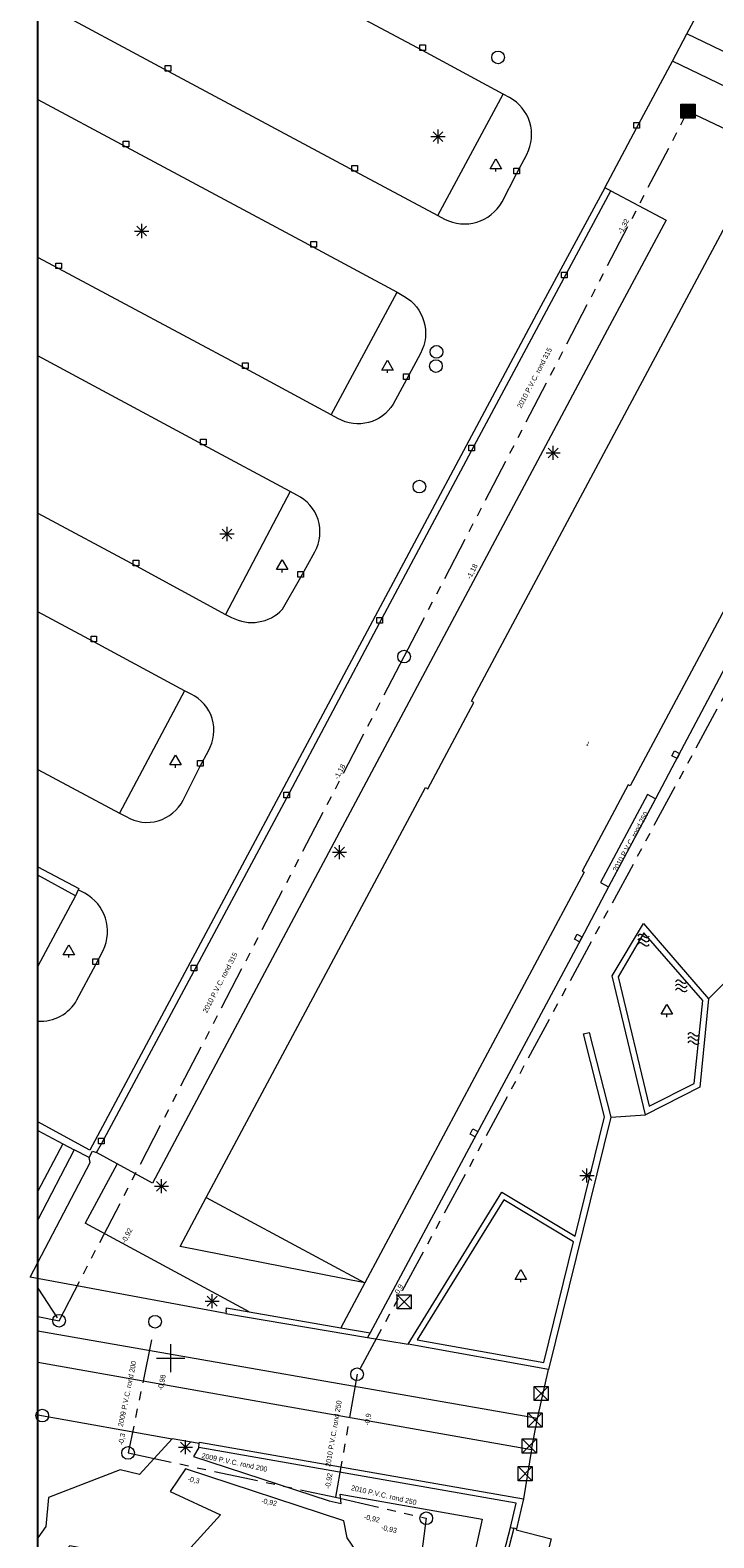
# Model space of a CAD drawing. Header units: millimetres. Extents: x 812 to 183790, y 13 to 580968.
# Tile 26 of 256: x 182314 to 182363, y 580609 to 580716. Entities that reach past the tile are written whole.
import ezdxf

# ---------------------------------------------------------------- set-up
doc = ezdxf.new("R2010")
doc.units = ezdxf.units.MM
doc.header["$LTSCALE"] = 5
for name, pattern in [('DASHED', [0.75, 0.5, -0.25]), ('DGN3', [672.0006, 448.0004, -224.0002]), ('PHANTOM2', [1.25, 0.625, -0.125, 0.125, -0.125, 0.125, -0.125])]:
    doc.linetypes.add(name, pattern=pattern)
for name, color, linetype, lineweight in [('000 BOB begin', 252, 'Continuous', 13), ('000 BOB eind', 252, 'Continuous', 13), ('000 Specificaties_S', 252, 'Continuous', 13), ('027 VERDEKTE PUT', 252, 'Continuous', 13), ('046 GEMENGD STELSEL', 252, 'PHANTOM2', 0), ('047 HEMELWATER AFVOER', 252, 'PHANTOM2', 13), ('055 Drukriool', 252, 'DASHED', 13), ('afsluitpaal', 252, 'Continuous', 9), ('beheer openbare ruimte groenbeheer', 252, 'Continuous', 9), ('beheer openbare ruimte wegbeheer', 252, 'Continuous', 9), ('boom', 252, 'Continuous', 9), ('gebouw op maaiveld onder overbouw', 252, 'Continuous', 9), ('hoofdgebouw', 252, 'Continuous', 9), ('huisnummerreeks BGT', 252, 'Continuous', 9), ('inspectie- rioolput', 252, 'Continuous', 9), ('kant muur breder dan 30cm', 252, 'Continuous', 9), ('kant verharding', 252, 'Continuous', 9), ('kolk', 252, 'Continuous', 9), ('lichtmast', 252, 'Continuous', 9), ('maaiveld', 6, 'Continuous', 0), ('overbouw', 252, 'Continuous', 9), ('sluitlijn', 252, 'DGN3', 9), ('verkeersbord', 252, 'Continuous', 9), ('vlaggenmast', 252, 'Continuous', 9)]:
    doc.layers.add(name, color=color, linetype=linetype, lineweight=lineweight)
doc.styles.add('Arial Narrow', font='Arial Narrow.shx')
doc.styles.add('Styledgn000', font='dgn000.shx')

# ---------------------------------------------------------------- blocks, each defined once
blk = doc.blocks.new('RIOOLP18')
at = {"layer": 'inspectie- rioolput', "color": 251, "linetype": 'Continuous', "lineweight": 0, "true_color": 0x696969}
blk.add_circle((0, 0), 0.9, dxfattribs=at)
blk = doc.blocks.new('HINDER25')
at = {"layer": 'afsluitpaal', "color": 251, "linetype": 'Continuous', "lineweight": 0, "true_color": 0x696969}
for p, q in [((-0.5, 0.5), (0.5, -0.5)), ((0.5, 0.5), (-0.5, -0.5))]:
    blk.add_line(p, q, dxfattribs=at)
at = {"layer": 'afsluitpaal', "color": 251, "linetype": 'Continuous', "lineweight": 0, "true_color": 0x696969, "flags": 128}
blk.add_lwpolyline([(-0.5, 0.5), (0.5, 0.5), (0.5, -0.5), (-0.5, -0.5), (-0.5, 0.5)], dxfattribs=at)
blk = doc.blocks.new('RIOOLP50')
at = {"layer": 'inspectie- rioolput', "color": 251, "linetype": 'Continuous', "lineweight": 0, "true_color": 0x696969}
blk.add_circle((0, 0), 0.9, dxfattribs=at)
blk = doc.blocks.new('SKOLK142')
at = {"layer": 'kolk', "color": 251, "linetype": 'Continuous', "lineweight": 0, "true_color": 0x696969, "flags": 128}
blk.add_lwpolyline([(-0.2, 0.4), (0.2, 0.4), (0.2, 0), (-0.2, 0), (-0.2, 0.4)], dxfattribs=at)
blk = doc.blocks.new('SKOLK212')
at = {"layer": 'kolk', "color": 251, "linetype": 'Continuous', "lineweight": 0, "true_color": 0x696969, "flags": 128}
blk.add_lwpolyline([(-0.2, 0.4), (0.2, 0.4), (0.2, 0), (-0.2, 0), (-0.2, 0.4)], dxfattribs=at)
blk = doc.blocks.new('RIOOLP107')
at = {"layer": 'inspectie- rioolput', "color": 251, "linetype": 'Continuous', "lineweight": 0, "true_color": 0x696969}
blk.add_circle((0, 0), 0.9, dxfattribs=at)
blk = doc.blocks.new('BOOM177')
at = {"layer": 'boom', "color": 251, "linetype": 'Continuous', "lineweight": 0, "true_color": 0x696969}
blk.add_line((0, -0.43), (0, -0.23), dxfattribs=at)
at = {"layer": 'boom', "color": 251, "linetype": 'Continuous', "lineweight": 0, "true_color": 0x696969, "flags": 128}
blk.add_lwpolyline([(-0.4, -0.23), (0, 0.47), (0.4, -0.23), (-0.4, -0.23)], dxfattribs=at)
blk = doc.blocks.new('BOOM183')
at = {"layer": 'boom', "color": 251, "linetype": 'Continuous', "lineweight": 0, "true_color": 0x696969}
blk.add_line((0, -0.43), (0, -0.23), dxfattribs=at)
at = {"layer": 'boom', "color": 251, "linetype": 'Continuous', "lineweight": 0, "true_color": 0x696969, "flags": 128}
blk.add_lwpolyline([(-0.4, -0.23), (0, 0.47), (0.4, -0.23), (-0.4, -0.23)], dxfattribs=at)
blk = doc.blocks.new('RIOOLP113')
at = {"layer": 'inspectie- rioolput', "color": 251, "linetype": 'Continuous', "lineweight": 0, "true_color": 0x696969}
blk.add_circle((0, 0), 0.9, dxfattribs=at)
blk = doc.blocks.new('SKOLK278')
at = {"layer": 'kolk', "color": 251, "linetype": 'Continuous', "lineweight": 0, "true_color": 0x696969, "flags": 128}
blk.add_lwpolyline([(-0.2, 0.4), (0.2, 0.4), (0.2, 0), (-0.2, 0), (-0.2, 0.4)], dxfattribs=at)
blk = doc.blocks.new('SKOLK280')
at = {"layer": 'kolk', "color": 251, "linetype": 'Continuous', "lineweight": 0, "true_color": 0x696969, "flags": 128}
blk.add_lwpolyline([(-0.2, 0.4), (0.2, 0.4), (0.2, 0), (-0.2, 0), (-0.2, 0.4)], dxfattribs=at)
blk = doc.blocks.new('SKOLK307')
at = {"layer": 'kolk', "color": 251, "linetype": 'Continuous', "lineweight": 0, "true_color": 0x696969, "flags": 128}
blk.add_lwpolyline([(-0.2, 0.4), (0.2, 0.4), (0.2, 0), (-0.2, 0), (-0.2, 0.4)], dxfattribs=at)
blk = doc.blocks.new('SKOLK308')
at = {"layer": 'kolk', "color": 251, "linetype": 'Continuous', "lineweight": 0, "true_color": 0x696969, "flags": 128}
blk.add_lwpolyline([(-0.2, 0.4), (0.2, 0.4), (0.2, 0), (-0.2, 0), (-0.2, 0.4)], dxfattribs=at)
blk = doc.blocks.new('LANTP130')
at = {"layer": 'lichtmast', "color": 251, "linetype": 'Continuous', "lineweight": 0, "true_color": 0x696969}
for p, q in [((-0.5, 0), (0.5, 0)), ((0.35, -0.35), (-0.35, 0.35)), ((-0.35, -0.35), (0.35, 0.35)), ((0, -0.5), (0, 0.5))]:
    blk.add_line(p, q, dxfattribs=at)
blk = doc.blocks.new('SKOLK373')
at = {"layer": 'kolk', "color": 251, "linetype": 'Continuous', "lineweight": 0, "true_color": 0x696969, "flags": 128}
blk.add_lwpolyline([(-0.2, 0.4), (0.2, 0.4), (0.2, 0), (-0.2, 0), (-0.2, 0.4)], dxfattribs=at)
blk = doc.blocks.new('SKOLK410')
at = {"layer": 'kolk', "color": 251, "linetype": 'Continuous', "lineweight": 0, "true_color": 0x696969, "flags": 128}
blk.add_lwpolyline([(-0.2, 0.4), (0.2, 0.4), (0.2, 0), (-0.2, 0), (-0.2, 0.4)], dxfattribs=at)
blk = doc.blocks.new('SKOLK417')
at = {"layer": 'kolk', "color": 251, "linetype": 'Continuous', "lineweight": 0, "true_color": 0x696969, "flags": 128}
blk.add_lwpolyline([(-0.2, 0.4), (0.2, 0.4), (0.2, 0), (-0.2, 0), (-0.2, 0.4)], dxfattribs=at)
blk = doc.blocks.new('HINDER125')
at = {"layer": 'afsluitpaal', "color": 251, "linetype": 'Continuous', "lineweight": 0, "true_color": 0x696969}
for p, q in [((-0.5, 0.5), (0.5, -0.5)), ((0.5, 0.5), (-0.5, -0.5))]:
    blk.add_line(p, q, dxfattribs=at)
at = {"layer": 'afsluitpaal', "color": 251, "linetype": 'Continuous', "lineweight": 0, "true_color": 0x696969, "flags": 128}
blk.add_lwpolyline([(-0.5, 0.5), (0.5, 0.5), (0.5, -0.5), (-0.5, -0.5), (-0.5, 0.5)], dxfattribs=at)
blk = doc.blocks.new('BOOM362')
at = {"layer": 'boom', "color": 251, "linetype": 'Continuous', "lineweight": 0, "true_color": 0x696969}
blk.add_line((0, -0.43), (0, -0.23), dxfattribs=at)
at = {"layer": 'boom', "color": 251, "linetype": 'Continuous', "lineweight": 0, "true_color": 0x696969, "flags": 128}
blk.add_lwpolyline([(-0.4, -0.23), (0, 0.47), (0.4, -0.23), (-0.4, -0.23)], dxfattribs=at)
blk = doc.blocks.new('VERKB5')
at = {"layer": 'verkeersbord', "color": 251, "linetype": 'Continuous', "lineweight": 0, "true_color": 0x696969}
for p, q in [((-1, 0), (1, 0)), ((0, 1), (0, -1))]:
    blk.add_line(p, q, dxfattribs=at)
blk = doc.blocks.new('LANTP248')
at = {"layer": 'lichtmast', "color": 251, "linetype": 'Continuous', "lineweight": 0, "true_color": 0x696969}
for p, q in [((-0.5, 0), (0.5, 0)), ((0.35, -0.35), (-0.35, 0.35)), ((-0.35, -0.35), (0.35, 0.35)), ((0, -0.5), (0, 0.5))]:
    blk.add_line(p, q, dxfattribs=at)
blk = doc.blocks.new('SKOLK524')
at = {"layer": 'kolk', "color": 251, "linetype": 'Continuous', "lineweight": 0, "true_color": 0x696969, "flags": 128}
blk.add_lwpolyline([(-0.2, 0.4), (0.2, 0.4), (0.2, 0), (-0.2, 0), (-0.2, 0.4)], dxfattribs=at)
blk = doc.blocks.new('SKOLK525')
at = {"layer": 'kolk', "color": 251, "linetype": 'Continuous', "lineweight": 0, "true_color": 0x696969, "flags": 128}
blk.add_lwpolyline([(-0.2, 0.4), (0.2, 0.4), (0.2, 0), (-0.2, 0), (-0.2, 0.4)], dxfattribs=at)
blk = doc.blocks.new('LANTP258')
at = {"layer": 'lichtmast', "color": 251, "linetype": 'Continuous', "lineweight": 0, "true_color": 0x696969}
for p, q in [((-0.5, 0), (0.5, 0)), ((0.35, -0.35), (-0.35, 0.35)), ((-0.35, -0.35), (0.35, 0.35)), ((0, -0.5), (0, 0.5))]:
    blk.add_line(p, q, dxfattribs=at)
blk = doc.blocks.new('SKOLK546')
at = {"layer": 'kolk', "color": 251, "linetype": 'Continuous', "lineweight": 0, "true_color": 0x696969, "flags": 128}
blk.add_lwpolyline([(-0.45, 0.01), (-0.26, 0.36), (0.09, 0.18), (-0.09, -0.18), (-0.45, 0.01)], dxfattribs=at)
blk = doc.blocks.new('RIOOLP236')
at = {"layer": 'inspectie- rioolput', "color": 251, "linetype": 'Continuous', "lineweight": 0, "true_color": 0x696969}
blk.add_circle((0, 0), 0.9, dxfattribs=at)
blk = doc.blocks.new('BOOM477')
at = {"layer": 'boom', "color": 251, "linetype": 'Continuous', "lineweight": 0, "true_color": 0x696969}
blk.add_line((0, -0.43), (0, -0.23), dxfattribs=at)
at = {"layer": 'boom', "color": 251, "linetype": 'Continuous', "lineweight": 0, "true_color": 0x696969, "flags": 128}
blk.add_lwpolyline([(-0.4, -0.23), (0, 0.47), (0.4, -0.23), (-0.4, -0.23)], dxfattribs=at)
blk = doc.blocks.new('SKOLK649')
at = {"layer": 'kolk', "color": 251, "linetype": 'Continuous', "lineweight": 0, "true_color": 0x696969, "flags": 128}
blk.add_lwpolyline([(-0.2, 0.4), (0.2, 0.4), (0.2, 0), (-0.2, 0), (-0.2, 0.4)], dxfattribs=at)
blk = doc.blocks.new('SKOLK665')
at = {"layer": 'kolk', "color": 251, "linetype": 'Continuous', "lineweight": 0, "true_color": 0x696969, "flags": 128}
blk.add_lwpolyline([(-0.2, 0.4), (0.2, 0.4), (0.2, 0), (-0.2, 0), (-0.2, 0.4)], dxfattribs=at)
blk = doc.blocks.new('LANTP299')
at = {"layer": 'lichtmast', "color": 251, "linetype": 'Continuous', "lineweight": 0, "true_color": 0x696969}
for p, q in [((-0.5, 0), (0.5, 0)), ((0.35, -0.35), (-0.35, 0.35)), ((-0.35, -0.35), (0.35, 0.35)), ((0, -0.5), (0, 0.5))]:
    blk.add_line(p, q, dxfattribs=at)
blk = doc.blocks.new('SKOLK704')
at = {"layer": 'kolk', "color": 251, "linetype": 'Continuous', "lineweight": 0, "true_color": 0x696969, "flags": 128}
blk.add_lwpolyline([(-0.2, 0.4), (0.2, 0.4), (0.2, 0), (-0.2, 0), (-0.2, 0.4)], dxfattribs=at)
blk = doc.blocks.new('LANTP347')
at = {"layer": 'lichtmast', "color": 251, "linetype": 'Continuous', "lineweight": 0, "true_color": 0x696969}
for p, q in [((-0.5, 0), (0.5, 0)), ((0.35, -0.35), (-0.35, 0.35)), ((-0.35, -0.35), (0.35, 0.35)), ((0, -0.5), (0, 0.5))]:
    blk.add_line(p, q, dxfattribs=at)
blk = doc.blocks.new('SKOLK792')
at = {"layer": 'kolk', "color": 251, "linetype": 'Continuous', "lineweight": 0, "true_color": 0x696969, "flags": 128}
blk.add_lwpolyline([(-0.2, 0.4), (0.2, 0.4), (0.2, 0), (-0.2, 0), (-0.2, 0.4)], dxfattribs=at)
blk = doc.blocks.new('SKOLK795')
at = {"layer": 'kolk', "color": 251, "linetype": 'Continuous', "lineweight": 0, "true_color": 0x696969, "flags": 128}
blk.add_lwpolyline([(-0.45, 0.01), (-0.26, 0.37), (0.09, 0.18), (-0.09, -0.18), (-0.45, 0.01)], dxfattribs=at)
blk = doc.blocks.new('VLAGMS2')
at = {"layer": 'vlaggenmast', "color": 251, "linetype": 'Continuous', "lineweight": 0, "true_color": 0x696969}
for p, q in [((-0.11, 0.38), (0.11, 0.22)), ((-0.11, 0.08), (0.11, -0.08)), ((-0.11, -0.22), (0.11, -0.38))]:
    blk.add_line(p, q, dxfattribs=at)
for centre, start, end in [((-0.22, 0.19), 59.4897, 150.1763), ((-0.22, -0.1), 59.4897, 150.0671), ((0.22, 0.4), 239.4897, 330.1763), ((-0.22, -0.4), 59.4897, 150.0671), ((0.22, 0.1), 239.4897, 330.1763), ((0.22, -0.2), 239.4897, 330.1763)]:
    blk.add_arc(centre, 0.211, start, end, dxfattribs=at)
blk = doc.blocks.new('SKOLK812')
at = {"layer": 'kolk', "color": 251, "linetype": 'Continuous', "lineweight": 0, "true_color": 0x696969, "flags": 128}
blk.add_lwpolyline([(-0.2, 0.4), (0.2, 0.4), (0.2, 0), (-0.2, 0), (-0.2, 0.4)], dxfattribs=at)
blk = doc.blocks.new('LANTP379')
at = {"layer": 'lichtmast', "color": 251, "linetype": 'Continuous', "lineweight": 0, "true_color": 0x696969}
for p, q in [((-0.5, 0), (0.5, 0)), ((0.35, -0.35), (-0.35, 0.35)), ((-0.35, -0.35), (0.35, 0.35)), ((0, -0.5), (0, 0.5))]:
    blk.add_line(p, q, dxfattribs=at)
blk = doc.blocks.new('LANTP398')
at = {"layer": 'lichtmast', "color": 251, "linetype": 'Continuous', "lineweight": 0, "true_color": 0x696969}
for p, q in [((-0.5, 0), (0.5, 0)), ((0.35, -0.35), (-0.35, 0.35)), ((-0.35, -0.35), (0.35, 0.35)), ((0, -0.5), (0, 0.5))]:
    blk.add_line(p, q, dxfattribs=at)
blk = doc.blocks.new('SKOLK929')
at = {"layer": 'kolk', "color": 251, "linetype": 'Continuous', "lineweight": 0, "true_color": 0x696969, "flags": 128}
blk.add_lwpolyline([(-0.2, 0.4), (0.2, 0.4), (0.2, 0), (-0.2, 0), (-0.2, 0.4)], dxfattribs=at)
blk = doc.blocks.new('SKOLK933')
at = {"layer": 'kolk', "color": 251, "linetype": 'Continuous', "lineweight": 0, "true_color": 0x696969, "flags": 128}
blk.add_lwpolyline([(-0.2, 0.4), (0.2, 0.4), (0.2, 0), (-0.2, 0), (-0.2, 0.4)], dxfattribs=at)
blk = doc.blocks.new('SKOLK941')
at = {"layer": 'kolk', "color": 251, "linetype": 'Continuous', "lineweight": 0, "true_color": 0x696969, "flags": 128}
blk.add_lwpolyline([(-0.2, 0.4), (0.2, 0.4), (0.2, 0), (-0.2, 0), (-0.2, 0.4)], dxfattribs=at)
blk = doc.blocks.new('SKOLK953')
at = {"layer": 'kolk', "color": 251, "linetype": 'Continuous', "lineweight": 0, "true_color": 0x696969, "flags": 128}
blk.add_lwpolyline([(-0.2, 0.4), (0.2, 0.4), (0.2, 0), (-0.2, 0), (-0.2, 0.4)], dxfattribs=at)
blk = doc.blocks.new('RIOOLP371')
at = {"layer": 'inspectie- rioolput', "color": 251, "linetype": 'Continuous', "lineweight": 0, "true_color": 0x696969}
blk.add_circle((0, 0), 0.9, dxfattribs=at)
blk = doc.blocks.new('RIOOLP375')
at = {"layer": 'inspectie- rioolput', "color": 251, "linetype": 'Continuous', "lineweight": 0, "true_color": 0x696969}
blk.add_circle((0, 0), 0.9, dxfattribs=at)
blk = doc.blocks.new('RIOOLP377')
at = {"layer": 'inspectie- rioolput', "color": 251, "linetype": 'Continuous', "lineweight": 0, "true_color": 0x696969}
blk.add_circle((0, 0), 0.9, dxfattribs=at)
blk = doc.blocks.new('BOOM726')
at = {"layer": 'boom', "color": 251, "linetype": 'Continuous', "lineweight": 0, "true_color": 0x696969}
blk.add_line((0, -0.43), (0, -0.23), dxfattribs=at)
at = {"layer": 'boom', "color": 251, "linetype": 'Continuous', "lineweight": 0, "true_color": 0x696969, "flags": 128}
blk.add_lwpolyline([(-0.4, -0.23), (0, 0.47), (0.4, -0.23), (-0.4, -0.23)], dxfattribs=at)
blk = doc.blocks.new('SKOLK1030')
at = {"layer": 'kolk', "color": 251, "linetype": 'Continuous', "lineweight": 0, "true_color": 0x696969, "flags": 128}
blk.add_lwpolyline([(-0.2, 0.4), (0.2, 0.4), (0.2, 0), (-0.2, 0), (-0.2, 0.4)], dxfattribs=at)
blk = doc.blocks.new('RIOOLP412')
at = {"layer": 'inspectie- rioolput', "color": 251, "linetype": 'Continuous', "lineweight": 0, "true_color": 0x696969}
blk.add_circle((0, 0), 0.9, dxfattribs=at)
blk = doc.blocks.new('HINDER307')
at = {"layer": 'afsluitpaal', "color": 251, "linetype": 'Continuous', "lineweight": 0, "true_color": 0x696969}
for p, q in [((-0.5, 0.5), (0.5, -0.5)), ((0.5, 0.5), (-0.5, -0.5))]:
    blk.add_line(p, q, dxfattribs=at)
at = {"layer": 'afsluitpaal', "color": 251, "linetype": 'Continuous', "lineweight": 0, "true_color": 0x696969, "flags": 128}
blk.add_lwpolyline([(-0.5, 0.5), (0.5, 0.5), (0.5, -0.5), (-0.5, -0.5), (-0.5, 0.5)], dxfattribs=at)
blk = doc.blocks.new('RIOOLP437')
at = {"layer": 'inspectie- rioolput', "color": 251, "linetype": 'Continuous', "lineweight": 0, "true_color": 0x696969}
blk.add_circle((0, 0), 0.9, dxfattribs=at)
blk = doc.blocks.new('RIOOLP465')
at = {"layer": 'inspectie- rioolput', "color": 251, "linetype": 'Continuous', "lineweight": 0, "true_color": 0x696969}
blk.add_circle((0, 0), 0.9, dxfattribs=at)
blk = doc.blocks.new('VLAGMS5')
at = {"layer": 'vlaggenmast', "color": 251, "linetype": 'Continuous', "lineweight": 0, "true_color": 0x696969}
for p, q in [((-0.11, 0.38), (0.11, 0.22)), ((-0.11, 0.08), (0.11, -0.08)), ((-0.11, -0.22), (0.11, -0.38))]:
    blk.add_line(p, q, dxfattribs=at)
for centre, start, end in [((-0.22, 0.19), 59.4897, 150.1763), ((-0.22, -0.1), 59.4897, 150.0671), ((0.22, 0.4), 239.4897, 330.1763), ((-0.22, -0.4), 59.4897, 150.0671), ((0.22, 0.1), 239.4897, 330.1763), ((0.22, -0.2), 239.4897, 330.1763)]:
    blk.add_arc(centre, 0.211, start, end, dxfattribs=at)
blk = doc.blocks.new('SKOLK1265')
at = {"layer": 'kolk', "color": 251, "linetype": 'Continuous', "lineweight": 0, "true_color": 0x696969, "flags": 128}
blk.add_lwpolyline([(-0.2, 0.4), (0.2, 0.4), (0.2, 0), (-0.2, 0), (-0.2, 0.4)], dxfattribs=at)
blk = doc.blocks.new('LANTP571')
at = {"layer": 'lichtmast', "color": 251, "linetype": 'Continuous', "lineweight": 0, "true_color": 0x696969}
for p, q in [((-0.5, 0), (0.5, 0)), ((0.35, -0.35), (-0.35, 0.35)), ((-0.35, -0.35), (0.35, 0.35)), ((0, -0.5), (0, 0.5))]:
    blk.add_line(p, q, dxfattribs=at)
blk = doc.blocks.new('VLAGMS7')
at = {"layer": 'vlaggenmast', "color": 251, "linetype": 'Continuous', "lineweight": 0, "true_color": 0x696969}
for p, q in [((-0.11, 0.38), (0.11, 0.22)), ((-0.11, 0.08), (0.11, -0.08)), ((-0.11, -0.22), (0.11, -0.38))]:
    blk.add_line(p, q, dxfattribs=at)
for centre, start, end in [((-0.22, 0.19), 59.4897, 150.1763), ((-0.22, -0.1), 59.4897, 150.0671), ((0.22, 0.4), 239.4897, 330.1763), ((-0.22, -0.4), 59.4897, 150.0671), ((0.22, 0.1), 239.4897, 330.1763), ((0.22, -0.2), 239.4897, 330.1763)]:
    blk.add_arc(centre, 0.211, start, end, dxfattribs=at)
blk = doc.blocks.new('SKOLK1286')
at = {"layer": 'kolk', "color": 251, "linetype": 'Continuous', "lineweight": 0, "true_color": 0x696969, "flags": 128}
blk.add_lwpolyline([(-0.45, 0.01), (-0.26, 0.36), (0.09, 0.18), (-0.09, -0.18), (-0.45, 0.01)], dxfattribs=at)
blk = doc.blocks.new('LANTP572')
at = {"layer": 'lichtmast', "color": 251, "linetype": 'Continuous', "lineweight": 0, "true_color": 0x696969}
for p, q in [((-0.5, 0), (0.5, 0)), ((0.35, -0.35), (-0.35, 0.35)), ((-0.35, -0.35), (0.35, 0.35)), ((0, -0.5), (0, 0.5))]:
    blk.add_line(p, q, dxfattribs=at)
blk = doc.blocks.new('HINDER351')
at = {"layer": 'afsluitpaal', "color": 251, "linetype": 'Continuous', "lineweight": 0, "true_color": 0x696969}
for p, q in [((-0.5, 0.5), (0.5, -0.5)), ((0.5, 0.5), (-0.5, -0.5))]:
    blk.add_line(p, q, dxfattribs=at)
at = {"layer": 'afsluitpaal', "color": 251, "linetype": 'Continuous', "lineweight": 0, "true_color": 0x696969, "flags": 128}
blk.add_lwpolyline([(-0.5, 0.5), (0.5, 0.5), (0.5, -0.5), (-0.5, -0.5), (-0.5, 0.5)], dxfattribs=at)
blk = doc.blocks.new('HINDER352')
at = {"layer": 'afsluitpaal', "color": 251, "linetype": 'Continuous', "lineweight": 0, "true_color": 0x696969}
for p, q in [((-0.5, 0.5), (0.5, -0.5)), ((0.5, 0.5), (-0.5, -0.5))]:
    blk.add_line(p, q, dxfattribs=at)
at = {"layer": 'afsluitpaal', "color": 251, "linetype": 'Continuous', "lineweight": 0, "true_color": 0x696969, "flags": 128}
blk.add_lwpolyline([(-0.5, 0.5), (0.5, 0.5), (0.5, -0.5), (-0.5, -0.5), (-0.5, 0.5)], dxfattribs=at)
blk = doc.blocks.new('RIOOLP490')
at = {"layer": 'inspectie- rioolput', "color": 251, "linetype": 'Continuous', "lineweight": 0, "true_color": 0x696969}
blk.add_circle((0, 0), 0.9, dxfattribs=at)
blk = doc.blocks.new('BOOM950')
at = {"layer": 'boom', "color": 251, "linetype": 'Continuous', "lineweight": 0, "true_color": 0x696969}
blk.add_line((0, -0.43), (0, -0.23), dxfattribs=at)
at = {"layer": 'boom', "color": 251, "linetype": 'Continuous', "lineweight": 0, "true_color": 0x696969, "flags": 128}
blk.add_lwpolyline([(-0.4, -0.23), (0, 0.47), (0.4, -0.23), (-0.4, -0.23)], dxfattribs=at)
blk = doc.blocks.new('BOOM954')
at = {"layer": 'boom', "color": 251, "linetype": 'Continuous', "lineweight": 0, "true_color": 0x696969}
blk.add_line((0, -0.43), (0, -0.23), dxfattribs=at)
at = {"layer": 'boom', "color": 251, "linetype": 'Continuous', "lineweight": 0, "true_color": 0x696969, "flags": 128}
blk.add_lwpolyline([(-0.4, -0.23), (0, 0.47), (0.4, -0.23), (-0.4, -0.23)], dxfattribs=at)

msp = doc.modelspace()

# ---------------------------------------------------------------- hatches: boundary and pattern name
at = {"layer": '027 VERDEKTE PUT', "ltscale": 0.5, "extrusion": (0, 0, -1)}
msp.add_hatch(color=256, dxfattribs=at).paths.add_polyline_path([(-182361.291, 580709.772), (-182361.291, 580710.772), (-182360.291, 580710.772), (-182360.291, 580709.772)])

# ---------------------------------------------------------------- linework, layer by layer
at = {"ltscale": 0.2}
msp.add_lwpolyline([(182314.708, 580966.07), (183589.202, 580966.07), (183589.202, 580301.164), (182314.708, 580301.164)], close=True, dxfattribs=at)
msp.add_lwpolyline([(182314.708, 580966.07), (183589.202, 580966.07), (183589.202, 580301.164), (182314.708, 580301.164)], close=True, dxfattribs=at)
msp.add_lwpolyline([(182314.708, 580966.07), (183589.202, 580966.07), (183589.202, 580301.164), (182314.708, 580301.164)], close=True, dxfattribs=at)
at = {"layer": '027 VERDEKTE PUT', "ltscale": 0.5}
msp.add_3dface([(182360.291, 580709.772), (182360.291, 580710.772), (182361.291, 580710.772), (182361.291, 580709.772)], dxfattribs=at)
at = {"layer": '046 GEMENGD STELSEL', "flags": 128}
for points in [[(182340.675, 580671.608), (182360.791, 580710.272)], [(182360.791, 580710.272), (182385.574, 580698.487)], [(182316.217, 580624.526), (182340.675, 580671.608)], [(182314.708, 580624.83), (182316.217, 580624.526)]]:
    msp.add_lwpolyline(points, dxfattribs=at)
at = {"layer": '047 HEMELWATER AFVOER', "flags": 128}
for points in [[(182377.717, 580695.355), (182337.341, 580620.731)], [(182322.781, 580623.178), (182321.112, 580615.151)], [(182337.341, 580620.731), (182335.814, 580612.012)], [(182321.112, 580615.151), (182335.814, 580612.012)], [(182335.814, 580612.012), (182342.246, 580610.521)], [(182342.246, 580610.521), (182341.249, 580602.88)]]:
    msp.add_lwpolyline(points, dxfattribs=at)
at = {"layer": '055 Drukriool'}
msp.add_lwpolyline([(182314.708, 580626.83), (182316.217, 580624.526)], dxfattribs=at)
at = {"layer": 'beheer openbare ruimte groenbeheer', "color": 251, "lineweight": 0, "true_color": 0x696969}
for points in [[(182320.337, 580635.648), (182318.06, 580631.433)], [(182329.682, 580625.156), (182318.06, 580631.433)]]:
    msp.add_lwpolyline(points, dxfattribs=at)
at = {"layer": 'beheer openbare ruimte wegbeheer', "color": 251, "lineweight": 0, "true_color": 0x696969}
for points in [[(182362.254, 580647.333), (182369.228, 580654.38)], [(182355.319, 580638.959), (182357.785, 580639.126)], [(182337.895, 580627.206), (182336.198, 580624.028)]]:
    msp.add_lwpolyline(points, dxfattribs=at)
at = {"layer": 'gebouw op maaiveld onder overbouw', "color": 251, "lineweight": 0, "true_color": 0x696969}
msp.add_lwpolyline([(182326.639, 580633.249), (182337.895, 580627.206)], dxfattribs=at)
at = {"layer": 'hoofdgebouw', "color": 251, "lineweight": 0, "true_color": 0x696969, "flags": 128}
for points in [[(182326.639, 580633.249), (182342.196, 580662.325), (182342.359, 580662.243), (182345.619, 580668.353), (182345.459, 580668.439), (182364.573, 580704.234), (182375.809, 580698.219)], [(182375.809, 580698.219), (182372.808, 580692.577), (182356.706, 580662.433), (182356.545, 580662.513), (182353.283, 580656.402), (182353.442, 580656.318), (182337.895, 580627.206)]]:
    msp.add_lwpolyline(points, dxfattribs=at)
at = {"layer": 'kant muur breder dan 30cm', "color": 251, "lineweight": 0, "true_color": 0x696969, "flags": 128}
for points in [[(182357.785, 580639.126), (182355.413, 580648.986), (182357.65, 580652.696)], [(182357.671, 580652.019), (182355.837, 580648.901), (182358.046, 580639.74)], [(182358.046, 580639.74), (182361.242, 580641.347), (182361.837, 580647.23), (182357.671, 580652.019)], [(182362.254, 580647.333), (182361.628, 580641.079), (182357.785, 580639.126)], [(182352.799, 580630.526), (182354.866, 580638.975), (182353.385, 580644.858), (182353.792, 580644.956)], [(182340.964, 580622.857), (182347.594, 580633.646), (182352.799, 580630.526)], [(182352.674, 580630.12), (182347.753, 580633.089), (182341.597, 580623.163)], [(182341.597, 580623.163), (182350.587, 580621.574), (182352.674, 580630.12)], [(182328.055, 580625.176), (182328.096, 580625.43), (182329.682, 580625.156)], [(182348.22, 580609.865), (182348.62, 580611.581), (182326.124, 580615.537)], [(182326.16, 580615.81), (182326.175, 580615.921), (182349.127, 580611.894)], [(182346.705, 580604.059), (182347.014, 580605.246), (182348.22, 580609.865)]]:
    msp.add_lwpolyline(points, dxfattribs=at)
at = {"layer": 'kant muur breder dan 30cm', "color": 251, "lineweight": 0, "true_color": 0x696969}
for points in [[(182357.65, 580652.696), (182362.254, 580647.333)], [(182353.792, 580644.956), (182355.319, 580638.959)], [(182355.319, 580638.959), (182350.909, 580621.066)], [(182328.055, 580625.176), (182328.032, 580625.031)], [(182328.032, 580625.031), (182338.075, 580623.331)], [(182329.682, 580625.156), (182336.198, 580624.028)], [(182336.198, 580624.028), (182338.257, 580623.671)], [(182338.257, 580623.671), (182338.075, 580623.331)], [(182350.909, 580621.066), (182340.964, 580622.857)], [(182326.124, 580615.537), (182326.16, 580615.81)], [(182349.127, 580611.894), (182348.633, 580609.771)], [(182348.454, 580609.808), (182347.578, 580606.442)], [(182348.22, 580609.865), (182348.454, 580609.808)], [(182348.633, 580609.771), (182348.454, 580609.808)]]:
    msp.add_lwpolyline(points, dxfattribs=at)
at = {"layer": 'kant verharding', "color": 251, "lineweight": 0, "true_color": 0x696969, "flags": 128}
for points in [[(182314.708, 580718.074), (182323.944, 580713.116), (182337.178, 580706.016), (182343.068, 580702.869), (182347.688, 580711.485), (182341.987, 580714.574), (182328.706, 580721.672), (182315.477, 580728.756), (182314.708, 580729.165)], [(182403.703, 580721.2), (182394.099, 580701.484), (182392.443, 580698.178), (182389.401, 580699.652), (182389.29, 580699.438), (182380.91, 580703.519), (182378.557, 580699.08), (182372.411, 580687.582), (182370.625, 580684.254), (182365.489, 580674.723), (182360.109, 580664.567), (182358.493, 580661.531), (182357.919, 580661.837), (182354.583, 580655.595), (182355.157, 580655.289), (182353.189, 580651.561), (182345.798, 580637.749), (182338.257, 580623.671)], [(182365.808, 580717.842), (182373.445, 580713.757), (182377.466, 580711.605), (182386.878, 580706.606), (182386.86, 580706.571), (182386.861, 580706.344), (182385.514, 580703.827), (182360.721, 580715.756), (182363.023, 580720.081)], [(182354.909, 580704.839), (182357.146, 580709.071), (182359.696, 580713.807), (182360.721, 580715.756)], [(182375.809, 580698.219), (182379.025, 580704.513), (182359.696, 580713.807)], [(182335.508, 580688.753), (182340.189, 580697.442)], [(182332.603, 580683.302), (182328.007, 580674.591)], [(182325.106, 580669.181), (182320.513, 580660.506)], [(182358.493, 580661.531), (182355.157, 580655.289)], [(182314.708, 580656.706), (182317.625, 580655.172), (182317.572, 580655.066), (182317.388, 580654.656), (182314.708, 580656.1)], [(182317.388, 580654.656), (182314.708, 580649.663)], [(182314.708, 580638.018), (182316.496, 580637.059), (182314.708, 580633.719)], [(182328.032, 580625.031), (182314.171, 580627.61), (182318.427, 580635.753), (182318.343, 580636.087), (182317.293, 580636.64), (182314.708, 580631.681)], [(182316.496, 580637.059), (182317.293, 580636.64)], [(182314.708, 580621.593), (182331.767, 580618.569), (182349.697, 580615.399), (182350.136, 580617.589), (182314.708, 580623.792)], [(182314.708, 580617.842), (182324.236, 580616.151), (182321.911, 580613.635), (182320.554, 580613.954), (182315.466, 580612.004), (182315.289, 580609.933), (182314.708, 580609.143)], [(182326.124, 580615.537), (182325.748, 580614.89), (182335.369, 580611.758), (182336.219, 580611.571), (182336.14, 580612.228), (182346.196, 580610.447), (182345.331, 580606.526), (182338.827, 580605.914), (182336.636, 580609.137), (182336.399, 580610.336), (182325.183, 580614.027), (182324.095, 580612.42), (182327.663, 580610.772), (182324.389, 580607.157), (182316.99, 580608.558), (182314.861, 580606.443), (182320.23, 580604.684), (182320.424, 580603.137), (182314.708, 580602.448)], [(182326.16, 580615.81), (182324.236, 580616.151)], [(182348.633, 580609.771), (182348.622, 580609.71), (182351.1, 580609.074), (182350.496, 580606.746), (182350.495, 580606.741), (182349.949, 580604.636)]]:
    msp.add_lwpolyline(points, dxfattribs=at)
for points in [[(182343.068, 580702.869), (182343.535, 580702.62, 0.4068078), (182347.615, 580703.846), (182348.65, 580705.829), (182349.362, 580707.207, 0.4126982), (182348.134, 580711.244), (182347.688, 580711.485)], [(182314.708, 580711.109), (182320.971, 580707.754), (182334.261, 580700.632), (182340.189, 580697.442), (182340.657, 580697.166, -0.4095403), (182341.831, 580693.093), (182340.84, 580691.244), (182339.9, 580689.505, -0.40725), (182335.981, 580688.491), (182335.508, 580688.753), (182329.431, 580692.02), (182316.186, 580699.107), (182314.708, 580699.898)], [(182314.708, 580681.779), (182321.68, 580678.05), (182328.007, 580674.591), (182328.452, 580674.387, 0.3409644), (182332.054, 580674.959), (182333.346, 580677.227), (182334.347, 580679.039, 0.4322591), (182333.066, 580683.053), (182332.603, 580683.302), (182326.442, 580686.616), (182314.708, 580692.939)], [(182314.708, 580663.611), (182320.513, 580660.506), (182320.972, 580660.267, 0.4381536), (182325.012, 580661.439), (182326.223, 580663.846), (182326.803, 580664.927, 0.4377414), (182325.571, 580668.952), (182325.106, 580669.181), (182318.683, 580672.65), (182314.708, 580674.779)], [(182314.708, 580645.756, 0.2877672), (182317.49, 580647.275), (182318.824, 580649.769), (182319.346, 580650.775, 0.3982009), (182318.05, 580654.834), (182317.572, 580655.066)]]:
    msp.add_lwpolyline(points, format="xyb", dxfattribs=at)
msp.add_lwpolyline([(182320.337, 580635.648), (182318.866, 580636.45), (182319.217, 580637.06), (182325.785, 580649.323), (182332.361, 580661.603), (182338.936, 580673.973), (182345.461, 580686.183), (182352.02, 580698.45), (182355.321, 580704.63), (182359.258, 580702.55), (182355.064, 580694.75), (182327.731, 580643.471), (182322.831, 580634.288)], close=True, dxfattribs=at)
at = {"layer": 'maaiveld', "color": 251, "lineweight": 0, "true_color": 0x696969, "flags": 128}
for points in [[(182354.909, 580704.839), (182350.053, 580695.89), (182324.203, 580647.48), (182318.389, 580636.622), (182314.708, 580638.616)], [(182318.343, 580636.087), (182318.592, 580636.546), (182318.866, 580636.45)]]:
    msp.add_lwpolyline(points, dxfattribs=at)
at = {"layer": 'overbouw', "color": 251, "lineweight": 0, "true_color": 0x696969}
for points in [[(182324.797, 580629.798), (182326.639, 580633.249)], [(182337.895, 580627.206), (182324.797, 580629.798)]]:
    msp.add_lwpolyline(points, dxfattribs=at)
at = {"layer": 'sluitlijn', "color": 251, "lineweight": 0, "true_color": 0x696969}
for points in [[(182355.321, 580704.63), (182354.909, 580704.839)], [(182338.075, 580623.331), (182340.964, 580622.857)], [(182350.136, 580617.589), (182350.909, 580621.066)], [(182349.697, 580615.399), (182349.127, 580611.894)]]:
    msp.add_lwpolyline(points, dxfattribs=at)

# ---------------------------------------------------------------- block references
at = {"color": 251, "linetype": 'Continuous', "lineweight": 0, "true_color": 0x696969}
for name, p in [('SKOLK792', (182341.987, 580714.574)), ('SKOLK524', (182323.944, 580713.116)), ('SKOLK704', (182357.146, 580709.071)), ('SKOLK410', (182320.971, 580707.754)), ('LANTP299', (182343.08, 580708.469)), ('SKOLK525', (182337.178, 580706.016)), ('BOOM477', (182347.166, 580706.425)), ('SKOLK933', (182348.65, 580705.829)), ('LANTP347', (182322.075, 580701.774)), ('SKOLK941', (182334.261, 580700.632)), ('SKOLK665', (182316.186, 580699.107)), ('SKOLK278', (182352.02, 580698.45)), ('SKOLK373', (182329.431, 580692.02)), ('BOOM950', (182339.488, 580692.145)), ('SKOLK1265', (182340.84, 580691.244)), ('SKOLK212', (182326.442, 580686.616)), ('SKOLK929', (182345.461, 580686.183)), ('LANTP248', (182351.245, 580686.043)), ('LANTP258', (182328.122, 580680.297)), ('SKOLK812', (182321.68, 580678.05)), ('BOOM726', (182332.038, 580678.005)), ('SKOLK280', (182333.346, 580677.227)), ('SKOLK308', (182338.936, 580673.973)), ('SKOLK417', (182318.683, 580672.65)), ('BOOM183', (182324.462, 580664.151)), ('SKOLK546', (182360.109, 580664.567)), ('SKOLK649', (182326.223, 580663.846)), ('SKOLK953', (182332.361, 580661.603)), ('LANTP398', (182336.088, 580657.743)), ('SKOLK1286', (182353.189, 580651.561)), ('VLAGMS7', (182357.638, 580651.503)), ('BOOM954', (182316.91, 580650.697)), ('SKOLK142', (182318.824, 580649.769)), ('SKOLK1030', (182325.785, 580649.323)), ('VLAGMS2', (182360.321, 580648.263)), ('BOOM177', (182359.301, 580646.477)), ('VLAGMS5', (182361.19, 580644.53)), ('SKOLK795', (182345.798, 580637.749)), ('SKOLK307', (182319.217, 580637.06)), ('LANTP379', (182323.477, 580634.056)), ('LANTP572', (182353.635, 580634.825)), ('BOOM362', (182348.944, 580627.686)), ('LANTP130', (182327.076, 580625.915)), ('HINDER351', (182340.685, 580625.858)), ('VERKB5', (182324.122, 580621.871)), ('HINDER125', (182350.381, 580619.372)), ('HINDER25', (182349.949, 580617.486)), ('LANTP571', (182325.174, 580615.557)), ('HINDER352', (182349.548, 580615.646)), ('HINDER307', (182349.251, 580613.683))]:
    msp.add_blockref(name, p, dxfattribs=at)
at = {"linetype": 'Continuous', "lineweight": 0, "xscale": 0.5, "yscale": 0.5}
for name, p in [('RIOOLP113', (182347.33, 580714.08)), ('RIOOLP371', (182360.791, 580710.272)), ('RIOOLP412', (182342.97, 580693.21)), ('RIOOLP50', (182342.93, 580692.2)), ('RIOOLP18', (182341.76, 580683.66)), ('RIOOLP490', (182340.675, 580671.608)), ('RIOOLP465', (182316.217, 580624.526)), ('RIOOLP377', (182323.026, 580624.45)), ('RIOOLP236', (182337.341, 580620.731)), ('RIOOLP437', (182315.025, 580617.799)), ('RIOOLP375', (182321.112, 580615.151)), ('RIOOLP107', (182342.246, 580610.521))]:
    msp.add_blockref(name, p, dxfattribs=at)

# ---------------------------------------------------------------- texts
at = {"layer": '000 BOB begin', "char_height": 0.36, "attachment_point": 5, "line_spacing_factor": 0.6, "style": 'Arial Narrow'}
for s, insert, rotation in [('-1,18', (182345.515, 580677.628), 62.4524), ('-0,92', (182321.053, 580630.548), 62.4524), ('-0,98', (182323.527, 580620.138), 78.49522), ('-0,9', (182338.123, 580617.523), 80.21409), ('-0,3', (182325.753, 580613.203), 347.96789), ('-0,92', (182338.384, 580610.477), 346.82197)]:
    msp.add_mtext(s, dxfattribs=dict(at, insert=insert, rotation=rotation))
at = {"layer": '000 BOB eind', "char_height": 0.36, "attachment_point": 5, "line_spacing_factor": 0.6, "style": 'Arial Narrow'}
for s, insert, rotation in [('-1,32', (182356.246, 580702.098), 62.4524), ('-1,18', (182336.134, 580663.432), 62.4524), ('-0,9', (182340.294, 580626.687), 61.30648), ('-0,3', (182320.693, 580616.124), 78.49522), ('-0,92', (182335.36, 580613.164), 80.21409), ('-0,92', (182331.103, 580611.634), 347.96789), ('-0,93', (182339.6, 580609.732), 346.82197)]:
    msp.add_mtext(s, dxfattribs=dict(at, insert=insert, rotation=rotation))
at = {"layer": '000 Specificaties_S', "char_height": 0.36, "attachment_point": 5, "line_spacing_factor": 0.6, "style": 'Arial Narrow'}
for s, insert, rotation in [('2010 P.V.C. rond 315', (182349.92, 580691.364), 62.51307), ('2010 P.V.C. rond 250', (182356.725, 580658.483), 61.58399), ('2010 P.V.C. rond 315', (182327.633, 580648.491), 62.54918), ('2009 P.V.C. rond 200', (182321.048, 580619.347), 78.25423), ('2010 P.V.C. rond 250', (182335.674, 580616.527), 80.06626), ('2009 P.V.C. rond 200', (182328.654, 580614.478), 347.94783), ('2010 P.V.C. rond 250', (182339.239, 580612.159), 346.9488)]:
    msp.add_mtext(s, dxfattribs=dict(at, insert=insert, rotation=rotation))
at = {"layer": 'huisnummerreeks BGT', "color": 251, "linetype": 'Continuous', "lineweight": 0, "true_color": 0x696969, "insert": (182353.701, 580665.432), "char_height": 0.3, "attachment_point": 5, "rotation": 331.9, "line_spacing_factor": 0.8, "style": 'Styledgn000'}
msp.add_mtext('{\\C251;1}', dxfattribs=at)

doc.saveas('drawing.dxf')
